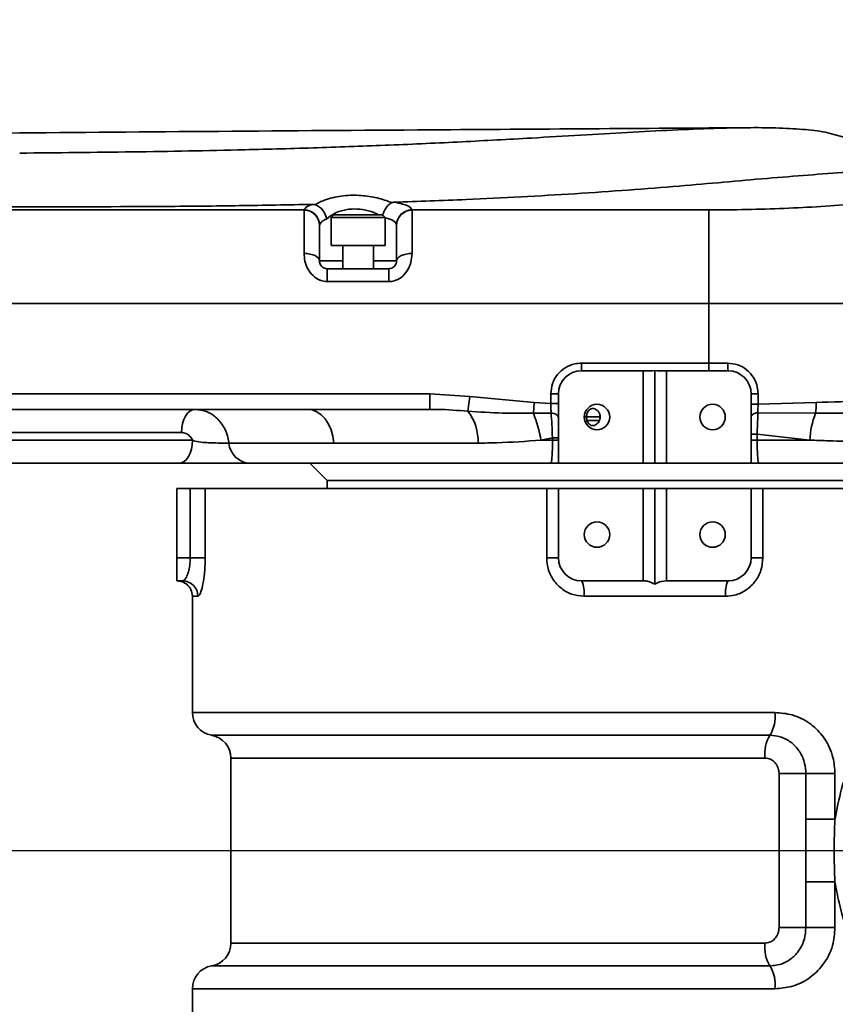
# Model space of a CAD drawing. Header units: millimetres. Extents: x -8713 to 3261, y -18743 to -8704.
# Tile 28 of 154: x -3052 to -2946, y -15414 to -15287. Entities that reach past the tile are written whole.
import ezdxf

# ---------------------------------------------------------------- set-up
doc = ezdxf.new("R2010")
doc.units = ezdxf.units.MM
doc.header["$LTSCALE"] = 10
doc.header["$PDSIZE"] = -1
doc.linetypes.add('CENTER', pattern=[50.8, 31.75, -6.35, 6.35, -6.35])
doc.layers.get('Defpoints').update_dxf_attribs({"true_color": 0x5e5e5e})
doc.layers.add('细实线层', color=7, linetype='Continuous')
doc.dimstyles.new('ISO-25', dxfattribs={"dimscale": 20, "dimtxt": 4, "dimasz": 3.05, "dimexe": 3, "dimexo": 0.625, "dimtad": 1, "dimdec": 0, "dimtxsty": 'Standard', "dimcen": 2.5, "dimclrd": 1, "dimclre": 1, "dimclrt": 4, "dimadec": 1, "dimazin": 2, "dimtfac": 1, "dimtdec": 0, "dimtmove": 0, "dimatfit": 0, "dimfxl": 1, "dimarcsym": 0})

# ---------------------------------------------------------------- blocks, each defined once
blk = doc.blocks.new('*U165')
at = {"color": 0, "linetype": 'CENTER', "transparency": 16777216}
blk.add_line((12.3, 0), (1446, 0), dxfattribs=at)
blk = doc.blocks.new('*D173')
at = {"color": 1, "lineweight": -2, "transparency": 16777216}
blk.add_line((-4272.58, -15394.48), (-2305.07, -14875.62), dxfattribs=at)
at = {"color": 1, "lineweight": 20, "transparency": 16777216}
blk.add_solid([(-2307.66, -14865.79), (-2302.48, -14885.45), (-2246.09, -14860.06)], dxfattribs=at)
at = {"layer": 'Defpoints', "color": 0, "lineweight": 20, "transparency": 16777216}
for p in [(-2246.09, -14860.06), (-4272.58, -15394.48)]:
    blk.add_point(p, dxfattribs=at)
at = {"color": 4, "transparency": 16777216, "insert": (-2602.33, -14899.25), "char_height": 80, "attachment_point": 5, "rotation": 14.7735}
blk.add_mtext('R2096', dxfattribs=at)

msp = doc.modelspace()

# ---------------------------------------------------------------- linework, layer by layer
at = {"layer": '细实线层', "linetype": 'Continuous', "lineweight": 35}
for p, q in [((-3108.88, -15311.36), (-3014.88, -15311.36)), ((-3051.78, -15310.96), (-3057.81, -15310.96)), ((-3000.88, -15311.36), (-2962.38, -15311.36)), ((-3011.03, -15311.98), (-3011.38, -15312.33)), ((-3011.38, -15312.33), (-3011.38, -15315.98)), ((-3011.38, -15312.33), (-3011.38, -15312.33)), ((-3004.38, -15312.33), (-3011.38, -15312.33)), ((-3011.03, -15311.98), (-3004.73, -15311.98)), ((-3004.38, -15312.33), (-3004.73, -15311.98)), ((-3004.38, -15315.98), (-3004.38, -15312.33)), ((-3012.88, -15313.32), (-3012.88, -15313.35)), ((-3002.88, -15313.35), (-3002.88, -15313.32)), ((-3011.38, -15315.98), (-3011.38, -15315.98)), ((-3004.38, -15315.98), (-3011.38, -15315.98)), ((-3009.88, -15315.98), (-3009.88, -15318.98)), ((-3005.88, -15318.98), (-3005.88, -15315.98)), ((-3012.88, -15317.98), (-3009.88, -15317.98)), ((-3005.88, -15317.98), (-3002.88, -15317.98)), ((-3011.88, -15318.98), (-3011.88, -15320.66)), ((-3011.88, -15318.98), (-3003.88, -15318.98)), ((-3003.88, -15318.98), (-3003.88, -15320.66)), ((-3003.88, -15320.66), (-3011.88, -15320.66)), ((-3449.88, -15323.48), (-2962.38, -15323.48)), ((-3310.38, -15323.48), (-2962.38, -15323.48)), ((-2962.38, -15331.23), (-2962.38, -15323.48)), ((-2978.88, -15331.23), (-2978.88, -15332.23)), ((-2978.88, -15331.23), (-2962.38, -15331.23)), ((-2970.88, -15332.23), (-2978.88, -15332.23)), ((-2970.88, -15332.23), (-2970.88, -15344.23)), ((-2970.88, -15332.23), (-2969.69, -15332.23)), ((-2969.38, -15332.2), (-2969.69, -15332.23)), ((-2969.07, -15332.23), (-2969.38, -15332.2)), ((-2969.38, -15332.2), (-2969.38, -15344.23)), ((-2969.07, -15332.23), (-2967.88, -15332.23)), ((-2967.88, -15332.23), (-2967.88, -15344.23)), ((-2959.88, -15332.23), (-2967.88, -15332.23)), ((-2962.38, -15331.23), (-2962.38, -15332.23)), ((-3075.37, -15335.23), (-2998.58, -15335.23)), ((-2998.58, -15337.23), (-2998.58, -15335.23)), ((-2998.58, -15335.23), (-2993.39, -15335.57)), ((-2993.62, -15337.48), (-2993.39, -15335.57)), ((-2993.39, -15335.57), (-2985.04, -15336.34)), ((-2982.88, -15335.23), (-2981.88, -15335.23)), ((-2982.88, -15336.49), (-2982.88, -15335.23)), ((-2981.88, -15335.23), (-2981.88, -15344.23)), ((-2956.88, -15335.23), (-2956.88, -15344.23)), ((-2955.98, -15335.23), (-2956.88, -15335.23)), ((-2955.98, -15335.23), (-2955.98, -15336.58)), ((-2998.58, -15337.23), (-3073.53, -15337.23)), ((-2985.14, -15337.74), (-2985.04, -15336.34)), ((-2985.04, -15336.34), (-2982.88, -15336.49)), ((-2982.88, -15336.49), (-2981.88, -15336.49)), ((-2955.98, -15336.58), (-2956.88, -15336.58)), ((-2955.98, -15336.58), (-2948.44, -15336.33)), ((-2982.84, -15337.71), (-2985.14, -15337.74)), ((-2978.49, -15338.19), (-2976.44, -15338.19)), ((-2948.53, -15337.73), (-2955.99, -15337.67)), ((-2976.56, -15338.68), (-2978.16, -15338.68)), ((-3030.8, -15340.23), (-3061.94, -15340.23)), ((-2982.66, -15340.91), (-2984.15, -15341.23)), ((-2982.66, -15340.91), (-2981.88, -15340.91)), ((-2982.66, -15341.23), (-2982.66, -15340.91)), ((-2956.1, -15340.46), (-2956.88, -15340.46)), ((-2949.27, -15341.23), (-2956.1, -15340.46)), ((-2956.1, -15340.46), (-2956.1, -15341.23)), ((-3080.06, -15341.23), (-3029.36, -15341.23)), ((-3011.02, -15341.61), (-3024.65, -15341.61)), ((-2992.32, -15341.61), (-3011.02, -15341.61)), ((-2984.15, -15341.23), (-2982.66, -15341.23)), ((-2982.66, -15341.23), (-2981.88, -15341.23)), ((-2956.1, -15341.23), (-2956.88, -15341.23)), ((-2956.1, -15341.23), (-2949.27, -15341.23)), ((-3031.13, -15344.23), (-3081.83, -15344.23)), ((-2982.88, -15344.23), (-3021.9, -15344.23)), ((-3014.13, -15344.23), (-3011.88, -15346.48)), ((-2970.88, -15344.23), (-2981.88, -15344.23)), ((-2970.88, -15344.23), (-2969.38, -15344.23)), ((-2969.38, -15344.23), (-2967.88, -15344.23)), ((-2956.88, -15344.23), (-2967.88, -15344.23)), ((-2912.38, -15344.23), (-2955.88, -15344.23)), ((-3031.38, -15356.48), (-3031.38, -15347.48)), ((-3029.66, -15347.48), (-3031.38, -15347.48)), ((-3029.66, -15356.48), (-3029.66, -15347.48)), ((-3029.66, -15347.48), (-3027.71, -15347.48)), ((-3027.71, -15347.48), (-3027.71, -15356.48)), ((-2983.41, -15347.48), (-3027.71, -15347.48)), ((-3011.88, -15346.48), (-3011.88, -15347.48)), ((-2926.88, -15346.48), (-3011.88, -15346.48)), ((-2983.41, -15356.48), (-2983.41, -15347.48)), ((-2983.41, -15347.48), (-2981.88, -15347.48)), ((-2981.88, -15347.48), (-2981.88, -15356.48)), ((-2970.88, -15347.48), (-2981.88, -15347.48)), ((-2970.88, -15359.48), (-2970.88, -15347.48)), ((-2969.38, -15347.48), (-2970.88, -15347.48)), ((-2969.38, -15359.93), (-2969.38, -15347.48)), ((-2967.88, -15347.48), (-2969.38, -15347.48)), ((-2956.88, -15347.48), (-2967.88, -15347.48)), ((-2967.88, -15359.48), (-2967.88, -15347.48)), ((-2956.88, -15356.48), (-2956.88, -15347.48)), ((-2956.88, -15347.48), (-2955.35, -15347.48)), ((-2955.35, -15347.48), (-2955.35, -15356.48)), ((-2920.24, -15347.48), (-2955.35, -15347.48)), ((-3031.38, -15356.48), (-3029.66, -15356.48)), ((-3031.38, -15359.48), (-3031.38, -15356.48)), ((-3027.71, -15356.48), (-3029.66, -15356.48)), ((-2981.88, -15356.48), (-2983.41, -15356.48)), ((-2956.88, -15356.48), (-2955.35, -15356.48)), ((-3030.65, -15359.48), (-3031.38, -15359.48)), ((-2978.88, -15359.48), (-2970.88, -15359.48)), ((-2970.88, -15359.48), (-2970.86, -15359.48)), ((-2967.9, -15359.48), (-2967.88, -15359.48)), ((-2967.88, -15359.48), (-2959.88, -15359.48)), ((-3029.38, -15361.48), (-3029.38, -15376.56)), ((-3028.67, -15361.48), (-3029.38, -15361.48)), ((-2960.18, -15361.48), (-2978.57, -15361.48)), ((-3029.38, -15376.56), (-2953.79, -15376.56)), ((-2954.44, -15379.52), (-3026.88, -15379.52)), ((-3024.38, -15382.48), (-3024.38, -15406.48)), ((-2955.09, -15382.48), (-3024.38, -15382.48)), ((-2953.26, -15384.48), (-2949.78, -15384.48)), ((-2953.26, -15404.48), (-2953.26, -15384.48)), ((-2949.78, -15384.48), (-2946, -15384.48)), ((-2949.78, -15390.42), (-2949.78, -15384.48)), ((-2946, -15384.48), (-2946, -15390.42)), ((-2949.78, -15390.42), (-2946, -15390.42)), ((-2949.78, -15404.48), (-2949.78, -15398.54)), ((-2949.78, -15398.54), (-2946, -15398.54)), ((-2946, -15398.54), (-2946, -15404.48)), ((-2953.26, -15404.48), (-2949.78, -15404.48)), ((-2949.78, -15404.48), (-2946, -15404.48)), ((-3024.38, -15406.48), (-2955.09, -15406.48)), ((-3026.88, -15409.44), (-2954.44, -15409.44)), ((-3029.38, -15412.4), (-3029.38, -15422.98)), ((-2953.79, -15412.4), (-3029.38, -15412.4))]:
    msp.add_line(p, q, dxfattribs=at)
at = {"layer": '细实线层', "linetype": 'Continuous', "lineweight": 35, "flags": 128}
for points in [[(-3014.88, -15317), (-3014.49, -15317.02), (-3014.12, -15317.08), (-3013.77, -15317.17), (-3013.47, -15317.29), (-3013.22, -15317.44), (-3013.03, -15317.61), (-3012.92, -15317.79), (-3012.88, -15317.98)], [(-3002.88, -15317.98), (-3002.84, -15317.79), (-3002.73, -15317.61), (-3002.54, -15317.44), (-3002.3, -15317.29), (-3001.99, -15317.17), (-3001.65, -15317.08), (-3001.27, -15317.02), (-3000.88, -15317)], [(-3029.04, -15337.23), (-3029.38, -15337.29), (-3029.71, -15337.46), (-3030.02, -15337.74), (-3030.28, -15338.11), (-3030.5, -15338.56), (-3030.67, -15339.08), (-3030.77, -15339.65), (-3030.8, -15340.23)], [(-3011.02, -15341.61), (-3011.15, -15340.72), (-3011.39, -15339.89), (-3011.74, -15339.14), (-3012.17, -15338.48), (-3012.67, -15337.95), (-3013.23, -15337.55), (-3013.84, -15337.31), (-3014.46, -15337.23)], [(-2982.84, -15337.71), (-2982.65, -15337.73), (-2982.47, -15337.76), (-2982.3, -15337.82), (-2982.16, -15337.9), (-2982.04, -15337.99), (-2981.95, -15338.09), (-2981.9, -15338.2), (-2981.88, -15338.32)], [(-2955.99, -15337.67), (-2956.17, -15337.69), (-2956.33, -15337.73), (-2956.49, -15337.79), (-2956.62, -15337.85), (-2956.73, -15337.93), (-2956.81, -15338.02), (-2956.86, -15338.12), (-2956.88, -15338.22)], [(-3029.36, -15341.23), (-3029.4, -15341.82), (-3029.5, -15342.38), (-3029.66, -15342.9), (-3029.88, -15343.35), (-3030.15, -15343.73), (-3030.45, -15344), (-3030.78, -15344.17), (-3031.13, -15344.23)]]:
    msp.add_lwpolyline(points, dxfattribs=at)
at = {"layer": '细实线层', "linetype": 'Continuous', "lineweight": 35}
for centre in [(-2976.88, -15338.23), (-2961.88, -15338.23), (-2976.88, -15353.48), (-2961.88, -15353.48)]:
    msp.add_circle(centre, 1.65, dxfattribs=at)
for centre, radius, start, end in [((-3014.87, -15313.35), 1.99, 0.9105, 90.2875), ((-3014.86, -15313.37), 1.98, 0.6208, 90.6076), ((-3000.89, -15313.35), 1.99, 89.7125, 179.0895), ((-3000.9, -15313.37), 1.98, 89.3924, 179.3792), ((-2978.88, -15335.23), 3, 90, 180), ((-2953.78, -15331.48), 6.14, 177.6719, 187.0155), ((-2959.88, -15335.23), 3, 0, 90), ((-2954.99, -15336.61), 6.56, 350.166, 2.4314), ((-2998.63, -15341.33), 6.32, 357.5118, 37.5849), ((-3000.48, -15343.97), 16.56, 9.5245, 22.1013), ((-2937.25, -15341.95), 12.04, 159.4999, 176.5839), ((-3021.8, -15341.38), 2.85, 184.5711, 267.9452), ((-2978.88, -15356.48), 3, 180, 270), ((-2959.88, -15356.48), 3, 270, 0), ((-3030.66, -15361.47), 1.99, 359.6617, 89.6577), ((-3031.38, -15361.48), 2, 0, 50.9812), ((-2982.06, -15360.99), 3.53, 352.0426, 25.3803), ((-2956.69, -15360.99), 3.53, 154.6197, 187.9574), ((-3026.38, -15376.56), 3, 180, 260.4059), ((-2958.37, -15377.11), 4.61, 328.4463, 6.7914), ((-3027.38, -15382.48), 3, 0, 80.4059), ((-2950.51, -15381.94), 4.61, 148.4463, 186.7914), ((-3027.38, -15406.48), 3, 279.5941, 0), ((-2950.51, -15407.03), 4.61, 173.2086, 211.5537), ((-3026.38, -15412.4), 3, 99.5941, 180), ((-2958.37, -15411.85), 4.61, 353.2086, 31.5537)]:
    msp.add_arc(centre, radius, start, end, dxfattribs=at)
for points, knots in [([(-2957.22, -15300.69), (-2970.96, -15300.78), (-3003.06, -15300.99), (-3053.09, -15301.36), (-3106.9, -15301.84), (-3159.44, -15302.41), (-3210.72, -15303.07), (-3260.73, -15303.82), (-3309.48, -15304.62), (-3356.95, -15305.37), (-3403.17, -15305.99), (-3433.55, -15306.1), (-3448.54, -15306.15)], [0, 0, 0, 0, 0.0838783, 0.195973, 0.3054919, 0.4124358, 0.5168053, 0.6186004, 0.7178201, 0.8144618, 0.9085222, 1, 1, 1, 1]), ([(-2985.4, -15302.03), (-2983.25, -15301.91), (-2978.94, -15301.66), (-2972.81, -15301.3), (-2967.01, -15300.99), (-2961.85, -15300.77), (-2957.39, -15300.67), (-2953.53, -15300.69), (-2950.16, -15300.89), (-2948.13, -15301.1), (-2947.26, -15301.27), (-2947.25, -15301.28)], [0, 0, 0, 0, 0.128215, 0.256412, 0.389002, 0.521578, 0.638982, 0.756394, 0.877457, 0.99854, 1, 1, 1, 1]), ([(-2928.86, -15306.13), (-2931.58, -15305.41), (-2937.72, -15303.79), (-2943.85, -15302.17), (-2947.25, -15301.27)], [0, 0, 0, 0, 0.444732, 1, 1, 1, 1]), ([(-3051.79, -15303.98), (-3046.92, -15303.94), (-3037.17, -15303.85), (-3024.25, -15303.61), (-3013.11, -15303.3), (-3003.67, -15302.96), (-2994.33, -15302.53), (-2988.38, -15302.2), (-2985.4, -15302.03)], [0, 0, 0, 0, 0.214533, 0.429644, 0.570196, 0.710697, 0.855381, 1, 1, 1, 1]), ([(-2962.38, -15311.36), (-2960.73, -15311.35), (-2957.45, -15311.33), (-2952.57, -15311.17), (-2947.79, -15310.93), (-2942.65, -15310.56), (-2937.26, -15310.05), (-2931.83, -15309.41), (-2926.92, -15308.73), (-2922.62, -15308.05), (-2918.98, -15307.42), (-2916.11, -15306.88), (-2913.97, -15306.46), (-2913.23, -15306.31), (-2912.86, -15306.23)], [0, 0, 0, 0, 0.068524, 0.137048, 0.205573, 0.274098, 0.365436, 0.456778, 0.548119, 0.639461, 0.730803, 0.822142, 0.911071, 1, 1, 1, 1]), ([(-2960.46, -15307.76), (-2958.56, -15307.59), (-2954.75, -15307.26), (-2949.41, -15306.82), (-2944.37, -15306.46), (-2939.69, -15306.22), (-2936.58, -15306.11), (-2935.17, -15306.14), (-2935.04, -15306.14)], [0, 0, 0, 0, 0.191845, 0.3836735, 0.5794138, 0.7751461, 0.9805485, 1, 1, 1, 1]), ([(-3003.19, -15310.36), (-3000.06, -15310.25), (-2994.52, -15310.05), (-2986.7, -15309.67), (-2979.65, -15309.26), (-2972.78, -15308.78), (-2966.29, -15308.28), (-2962.36, -15307.93), (-2960.46, -15307.76)], [0, 0, 0, 0, 0.205032, 0.364105, 0.523141, 0.686073, 0.848955, 1, 1, 1, 1]), ([(-3013.42, -15310.69), (-3013.39, -15310.67), (-3012.98, -15310.4), (-3011.91, -15309.9), (-3010.19, -15309.53), (-3008.27, -15309.42), (-3006.39, -15309.55), (-3004.75, -15309.95), (-3003.86, -15310.28), (-3003.58, -15310.4), (-3003.54, -15310.42)], [0, 0, 0, 0, 0.01428, 0.191251, 0.412289, 0.519749, 0.710035, 0.899689, 0.986529, 1, 1, 1, 1]), ([(-3003.54, -15310.42), (-3003.68, -15310.51), (-3003.98, -15310.69), (-3004.35, -15311.2), (-3004.59, -15311.7), (-3004.67, -15312.03), (-3004.69, -15312.13)], [0, 0, 0, 0, 0.28636, 0.572677, 0.860238, 1, 1, 1, 1]), ([(-3003.54, -15310.42), (-3003.49, -15310.4), (-3003.39, -15310.37), (-3003.26, -15310.36), (-3003.19, -15310.36)], [0, 0, 0, 0, 0.484992, 1, 1, 1, 1]), ([(-3003.19, -15310.36), (-3002.94, -15310.4), (-3002.12, -15310.56), (-3001.15, -15310.89), (-3000.97, -15311.2), (-3000.88, -15311.36)], [0, 0, 0, 0, 0.183086, 0.605037, 1, 1, 1, 1]), ([(-3051.78, -15310.96), (-3045.45, -15310.95), (-3035.95, -15310.94), (-3023.29, -15310.82), (-3016.97, -15310.7), (-3013.82, -15310.64)], [0, 0, 0, 0, 0.49935, 0.749691, 1, 1, 1, 1]), ([(-3014.88, -15311.36), (-3014.79, -15311.19), (-3014.65, -15310.93), (-3014.04, -15310.72), (-3013.82, -15310.64)], [0, 0, 0, 0, 0.63739, 1, 1, 1, 1]), ([(-3014.88, -15311.39), (-3014.88, -15311.38), (-3014.88, -15311.37), (-3014.88, -15311.36), (-3014.88, -15311.36)], [0, 0, 0, 0, 0.999631, 1, 1, 1, 1]), ([(-3014.88, -15317), (-3014.88, -15315.96), (-3014.88, -15314.39), (-3014.88, -15312.88), (-3014.88, -15311.92), (-3014.88, -15311.58), (-3014.88, -15311.39)], [0, 0, 0, 0, 0.368758, 0.554688, 0.747007, 1, 1, 1, 1]), ([(-3013.82, -15310.64), (-3013.75, -15310.64), (-3013.63, -15310.64), (-3013.49, -15310.66), (-3013.43, -15310.68), (-3013.42, -15310.69)], [0, 0, 0, 0, 0.48293, 0.88561, 1, 1, 1, 1]), ([(-3013.42, -15310.69), (-3013.24, -15310.77), (-3012.87, -15310.94), (-3012.41, -15311.43), (-3012.11, -15311.98), (-3012, -15312.37), (-3011.97, -15312.54), (-3011.97, -15312.54)], [0, 0, 0, 0, 0.262936, 0.525835, 0.789815, 0.993357, 1, 1, 1, 1]), ([(-3005.27, -15311.98), (-3005.34, -15311.94), (-3005.81, -15311.67), (-3006.88, -15311.34), (-3008.22, -15311.2), (-3009.54, -15311.3), (-3010.34, -15311.53), (-3011.26, -15311.95), (-3011.63, -15312.26), (-3011.97, -15312.54)], [0, 0, 0, 0, 0.038729, 0.237738, 0.433201, 0.543343, 0.751457, 0.773646, 1, 1, 1, 1]), ([(-3000.88, -15311.36), (-3000.88, -15311.36), (-3000.88, -15311.37), (-3000.88, -15311.38), (-3000.88, -15311.39)], [0, 0, 0, 0, 0.000369, 1, 1, 1, 1]), ([(-3000.88, -15311.39), (-3000.88, -15311.57), (-3000.88, -15311.92), (-3000.88, -15313.21), (-3000.88, -15315.03), (-3000.88, -15316.55), (-3000.88, -15317)], [0, 0, 0, 0, 0.233271, 0.473884, 0.842985, 1, 1, 1, 1]), ([(-2962.38, -15311.36), (-2962.38, -15311.51), (-2962.38, -15311.81), (-2962.38, -15312.67), (-2962.38, -15313.92), (-2962.38, -15315.48), (-2962.38, -15317.3), (-2962.38, -15319.29), (-2962.38, -15321.38), (-2962.38, -15322.78), (-2962.38, -15323.48)], [0, 0, 0, 0, 0.125828, 0.25151, 0.377186, 0.50289, 0.628602, 0.754298, 0.877089, 1, 1, 1, 1]), ([(-3011.97, -15312.54), (-3012.19, -15312.64), (-3012.71, -15312.87), (-3012.82, -15313.15), (-3012.88, -15313.32)], [0, 0, 0, 0, 0.419476, 1, 1, 1, 1]), ([(-3002.88, -15313.32), (-3002.95, -15313.16), (-3003.08, -15312.85), (-3003.71, -15312.54), (-3004.26, -15312.4), (-3004.38, -15312.37)], [0, 0, 0, 0, 0.419418, 0.865984, 1, 1, 1, 1]), ([(-3012.88, -15313.35), (-3012.88, -15313.51), (-3012.88, -15313.91), (-3012.88, -15315.4), (-3012.88, -15317.12), (-3012.88, -15317.98)], [0, 0, 0, 0, 0.267291, 0.634228, 1, 1, 1, 1]), ([(-3002.88, -15317.98), (-3002.88, -15317.61), (-3002.88, -15316.36), (-3002.88, -15314.86), (-3002.88, -15313.79), (-3002.88, -15313.5), (-3002.88, -15313.35)], [0, 0, 0, 0, 0.155821, 0.518752, 0.753972, 1, 1, 1, 1]), ([(-3011.88, -15320.66), (-3012.17, -15320.63), (-3012.51, -15320.6), (-3013.14, -15320.35), (-3013.79, -15319.91), (-3014.44, -15319.02), (-3014.82, -15318), (-3014.86, -15317.33), (-3014.88, -15317)], [0, 0, 0, 0, 0.158624, 0.183747, 0.37604, 0.580707, 0.795252, 1, 1, 1, 1]), ([(-3012.88, -15317.98), (-3012.88, -15318.07), (-3012.87, -15318.24), (-3012.75, -15318.52), (-3012.52, -15318.77), (-3012.22, -15318.95), (-3011.99, -15318.97), (-3011.88, -15318.98)], [0, 0, 0, 0, 0.247236, 0.471409, 0.661307, 0.833608, 1, 1, 1, 1]), ([(-3000.88, -15317), (-3000.91, -15317.4), (-3000.97, -15318.18), (-3001.47, -15319.29), (-3002.24, -15320.14), (-3003.09, -15320.59), (-3003.66, -15320.64), (-3003.88, -15320.66)], [0, 0, 0, 0, 0.2447, 0.48373, 0.689156, 0.875746, 1, 1, 1, 1]), ([(-3003.88, -15318.98), (-3003.81, -15318.98), (-3003.62, -15318.96), (-3003.34, -15318.84), (-3003.18, -15318.7), (-3003.03, -15318.52), (-3002.9, -15318.28), (-3002.89, -15318.09), (-3002.88, -15317.98)], [0, 0, 0, 0, 0.112914, 0.280459, 0.449971, 0.467403, 0.708543, 1, 1, 1, 1]), ([(-2962.38, -15323.48), (-2959.9, -15323.48), (-2954.93, -15323.48), (-2947.83, -15323.48), (-2941.16, -15323.48), (-2934.98, -15323.48), (-2929.15, -15323.48), (-2923.73, -15323.48), (-2918.83, -15323.48), (-2914.95, -15323.48), (-2913, -15323.48), (-2912.26, -15323.48)], [0, 0, 0, 0, 0.1252434, 0.2504874, 0.3638568, 0.4775884, 0.590959, 0.7043309, 0.8180647, 0.9314372, 1, 1, 1, 1]), ([(-2962.38, -15323.48), (-2959.76, -15323.48), (-2954.53, -15323.48), (-2946.81, -15323.48), (-2939.36, -15323.48), (-2932.3, -15323.48), (-2925.76, -15323.48), (-2919.84, -15323.48), (-2914.65, -15323.48), (-2910.27, -15323.48), (-2906.83, -15323.48), (-2904.59, -15323.48), (-2903.89, -15323.48), (-2903.66, -15323.48)], [0, 0, 0, 0, 0.0953, 0.190256, 0.285833, 0.380782, 0.47602, 0.571421, 0.666323, 0.761749, 0.856899, 0.95202, 1, 1, 1, 1]), ([(-2982.88, -15335.23), (-2982.83, -15334.78), (-2982.74, -15333.88), (-2982.06, -15332.68), (-2981.04, -15331.78), (-2979.92, -15331.3), (-2979.17, -15331.25), (-2978.88, -15331.23)], [0, 0, 0, 0, 0.214694, 0.429388, 0.644082, 0.858775, 1, 1, 1, 1]), ([(-2962.38, -15331.23), (-2961.71, -15331.23), (-2960.89, -15331.23), (-2960.07, -15331.23), (-2959.92, -15331.23)], [0, 0, 0, 0, 0.813233, 1, 1, 1, 1]), ([(-2959.92, -15331.23), (-2959.48, -15331.28), (-2958.59, -15331.36), (-2957.41, -15332.06), (-2956.52, -15333.07), (-2956.05, -15334.2), (-2956, -15334.94), (-2955.98, -15335.23)], [0, 0, 0, 0, 0.213166, 0.427052, 0.642506, 0.858818, 1, 1, 1, 1]), ([(-2948.44, -15336.33), (-2946.34, -15336.27), (-2942.12, -15336.14), (-2935.49, -15335.94), (-2928.55, -15335.73), (-2924.16, -15335.59), (-2921.93, -15335.52)], [0, 0, 0, 0, 0.2149376, 0.4324609, 0.713303, 1, 1, 1, 1]), ([(-3029.04, -15337.23), (-3028.53, -15337.29), (-3027.51, -15337.4), (-3026.17, -15338.3), (-3025.16, -15339.62), (-3024.75, -15340.82), (-3024.66, -15341.49), (-3024.65, -15341.61)], [0, 0, 0, 0, 0.238648, 0.478353, 0.716976, 0.951234, 1, 1, 1, 1]), ([(-2993.62, -15337.48), (-2994.95, -15337.37), (-2996.6, -15337.24), (-2998.25, -15337.23), (-2998.58, -15337.23)], [0, 0, 0, 0, 0.800722, 1, 1, 1, 1]), ([(-2982.84, -15337.71), (-2982.84, -15337.52), (-2982.86, -15337.15), (-2982.87, -15336.71), (-2982.88, -15336.49)], [0, 0, 0, 0, 0.498958, 1, 1, 1, 1]), ([(-2978.01, -15339.02), (-2977.95, -15339.09), (-2977.84, -15339.22), (-2977.62, -15339.33), (-2977.4, -15339.36), (-2977.16, -15339.31), (-2976.88, -15339.15), (-2976.64, -15338.86), (-2976.49, -15338.53), (-2976.45, -15338.22), (-2976.49, -15337.91), (-2976.64, -15337.6), (-2976.87, -15337.33), (-2977.13, -15337.16), (-2977.39, -15337.09), (-2977.63, -15337.13), (-2977.85, -15337.25), (-2978.06, -15337.47), (-2978.22, -15337.84), (-2978.27, -15338.31), (-2978.19, -15338.73), (-2978.06, -15338.95), (-2978.01, -15339.02)], [0, 0, 0, 0, 0.042614, 0.077762, 0.113009, 0.146593, 0.197992, 0.271444, 0.329547, 0.371794, 0.414123, 0.474652, 0.538288, 0.588775, 0.62745, 0.666384, 0.700102, 0.744481, 0.805353, 0.882631, 0.960406, 1, 1, 1, 1]), ([(-2955.98, -15336.58), (-2955.99, -15336.78), (-2955.99, -15337.17), (-2955.99, -15337.51), (-2955.99, -15337.67)], [0, 0, 0, 0, 0.50028, 1, 1, 1, 1]), ([(-2985.14, -15337.74), (-2986.47, -15337.74), (-2989.3, -15337.75), (-2992.12, -15337.57), (-2993.62, -15337.48)], [0, 0, 0, 0, 0.468621, 1, 1, 1, 1]), ([(-2982.66, -15340.91), (-2982.68, -15340.33), (-2982.73, -15339.17), (-2982.8, -15338.2), (-2982.84, -15337.71)], [0, 0, 0, 0, 0.502984, 1, 1, 1, 1]), ([(-2955.99, -15337.67), (-2956.01, -15338.18), (-2956.06, -15339.06), (-2956.09, -15340.05), (-2956.1, -15340.46)], [0, 0, 0, 0, 0.5817, 1, 1, 1, 1]), ([(-2922.86, -15337.44), (-2924.09, -15337.47), (-2926.57, -15337.53), (-2930.58, -15337.6), (-2934.77, -15337.66), (-2939.15, -15337.71), (-2943.73, -15337.74), (-2946.93, -15337.73), (-2948.53, -15337.73)], [0, 0, 0, 0, 0.167902, 0.336985, 0.500476, 0.663967, 0.831985, 1, 1, 1, 1]), ([(-3029.36, -15341.23), (-3029.37, -15341.22), (-3029.47, -15341.02), (-3029.73, -15340.66), (-3030.23, -15340.3), (-3030.61, -15340.25), (-3030.8, -15340.23)], [0, 0, 0, 0, 0.010691, 0.337971, 0.669047, 1, 1, 1, 1]), ([(-3029.36, -15341.23), (-3029.25, -15341.28), (-3028.85, -15341.43), (-3028.06, -15341.52), (-3027.01, -15341.58), (-3026.03, -15341.6), (-3025.17, -15341.61), (-3024.83, -15341.61), (-3024.65, -15341.61)], [0, 0, 0, 0, 0.078942, 0.269328, 0.449572, 0.62783, 0.805592, 1, 1, 1, 1]), ([(-2984.15, -15341.23), (-2986.07, -15341.37), (-2988.84, -15341.57), (-2991.51, -15341.6), (-2992.32, -15341.61)], [0, 0, 0, 0, 0.696323, 1, 1, 1, 1]), ([(-2982.88, -15344.23), (-2982.86, -15344.21), (-2982.81, -15344.17), (-2982.75, -15343.79), (-2982.7, -15343.11), (-2982.66, -15342.23), (-2982.66, -15341.56), (-2982.66, -15341.23)], [0, 0, 0, 0, 0.1614544, 0.377752, 0.5876918, 0.7941931, 1, 1, 1, 1]), ([(-2956.1, -15341.23), (-2956.1, -15341.56), (-2956.09, -15342.23), (-2956.06, -15343.11), (-2956, -15343.79), (-2955.94, -15344.17), (-2955.9, -15344.21), (-2955.88, -15344.23)], [0, 0, 0, 0, 0.205807, 0.412308, 0.622248, 0.838546, 1, 1, 1, 1]), ([(-2925.45, -15341.61), (-2927.36, -15341.6), (-2931.39, -15341.59), (-2937.34, -15341.53), (-2942.62, -15341.42), (-2946.2, -15341.33), (-2948.45, -15341.26), (-2949.27, -15341.23)], [0, 0, 0, 0, 0.281135, 0.591145, 0.749839, 0.908531, 1, 1, 1, 1]), ([(-3021.9, -15344.23), (-3022.26, -15344.23), (-3022.95, -15344.23), (-3024.68, -15344.23), (-3026.62, -15344.23), (-3028.66, -15344.23), (-3030.17, -15344.23), (-3030.93, -15344.23), (-3031.13, -15344.23)], [0, 0, 0, 0, 0.199922, 0.382643, 0.565459, 0.748746, 0.933528, 1, 1, 1, 1]), ([(-2981.88, -15344.23), (-2981.91, -15344.23), (-2982.03, -15344.23), (-2982.55, -15344.23), (-2982.88, -15344.23), (-2982.88, -15344.23)], [0, 0, 0, 0, 0.3165814, 0.9961052, 1, 1, 1, 1]), ([(-2955.88, -15344.23), (-2955.88, -15344.23), (-2956.2, -15344.23), (-2956.73, -15344.23), (-2956.84, -15344.23), (-2956.88, -15344.23)], [0, 0, 0, 0, 0.003895, 0.683419, 1, 1, 1, 1]), ([(-2946, -15390.42), (-2945.75, -15389.1), (-2945.24, -15386.45), (-2943.74, -15382.19), (-2941.67, -15377.69), (-2938.66, -15372.4), (-2935.04, -15366.8), (-2930.87, -15361.01), (-2926.95, -15355.88), (-2923.37, -15351.34), (-2921.28, -15348.77), (-2920.24, -15347.48)], [0, 0, 0, 0, 0.072833, 0.145748, 0.245334, 0.345017, 0.485093, 0.625509, 0.765617, 0.882824, 1, 1, 1, 1]), ([(-3030.65, -15359.48), (-3030.58, -15359.46), (-3030.42, -15359.42), (-3030.16, -15359.04), (-3029.89, -15358.36), (-3029.7, -15357.48), (-3029.67, -15356.81), (-3029.66, -15356.48)], [0, 0, 0, 0, 0.155291, 0.3740138, 0.5867182, 0.7942279, 1, 1, 1, 1]), ([(-3027.71, -15356.48), (-3027.73, -15357.03), (-3027.75, -15358.13), (-3027.94, -15359.6), (-3028.19, -15360.74), (-3028.46, -15361.38), (-3028.61, -15361.45), (-3028.67, -15361.48)], [0, 0, 0, 0, 0.2120208, 0.4225356, 0.6339249, 0.8482165, 1, 1, 1, 1]), ([(-2978.57, -15361.48), (-2979.12, -15361.42), (-2980.23, -15361.31), (-2981.69, -15360.42), (-2982.79, -15359.12), (-2983.34, -15357.72), (-2983.39, -15356.82), (-2983.41, -15356.48)], [0, 0, 0, 0, 0.2152198, 0.4319021, 0.6511953, 0.8693019, 1, 1, 1, 1]), ([(-2955.35, -15356.48), (-2955.4, -15357.03), (-2955.5, -15358.13), (-2956.3, -15359.6), (-2957.49, -15360.74), (-2958.86, -15361.38), (-2959.8, -15361.45), (-2960.18, -15361.48)], [0, 0, 0, 0, 0.2120208, 0.4225356, 0.6339249, 0.8482165, 1, 1, 1, 1]), ([(-3031.36, -15359.48), (-3031.04, -15359.52), (-3030.6, -15359.57), (-3030.22, -15359.86), (-3030.12, -15359.93)], [0, 0, 0, 0, 0.750832, 1, 1, 1, 1]), ([(-2969.38, -15359.93), (-2969.69, -15359.76), (-2970.17, -15359.51), (-2970.68, -15359.49), (-2970.86, -15359.48)], [0, 0, 0, 0, 0.65036, 1, 1, 1, 1]), ([(-2967.9, -15359.48), (-2968.29, -15359.52), (-2968.8, -15359.57), (-2969.26, -15359.86), (-2969.38, -15359.93)], [0, 0, 0, 0, 0.750832, 1, 1, 1, 1]), ([(-2953.79, -15376.56), (-2953.04, -15376.63), (-2951.43, -15376.76), (-2949.8, -15377.59), (-2948.39, -15378.67), (-2947.18, -15380.02), (-2946.17, -15382.19), (-2946.05, -15383.78), (-2946, -15384.48)], [0, 0, 0, 0, 0.1840985, 0.3970692, 0.4399906, 0.6242262, 0.8350868, 1, 1, 1, 1]), ([(-2949.78, -15384.48), (-2949.81, -15384.04), (-2949.88, -15383.05), (-2950.48, -15381.7), (-2951.21, -15380.84), (-2952.05, -15380.16), (-2953.03, -15379.64), (-2954, -15379.56), (-2954.44, -15379.52)], [0, 0, 0, 0, 0.169106, 0.383476, 0.568001, 0.610607, 0.820215, 1, 1, 1, 1]), ([(-2953.26, -15384.48), (-2953.28, -15384.26), (-2953.32, -15383.81), (-2953.63, -15383.21), (-2954.09, -15382.76), (-2954.61, -15382.52), (-2954.95, -15382.49), (-2955.09, -15382.48)], [0, 0, 0, 0, 0.219495, 0.436682, 0.650289, 0.86074, 1, 1, 1, 1]), ([(-2934.38, -15422.98), (-2935.56, -15421.24), (-2937.93, -15417.75), (-2941.1, -15412.36), (-2943.74, -15406.88), (-2945.33, -15402.3), (-2945.84, -15399.44), (-2946, -15398.54)], [0, 0, 0, 0, 0.239923, 0.481719, 0.689986, 0.902025, 1, 1, 1, 1]), ([(-2955.09, -15406.48), (-2954.88, -15406.46), (-2954.47, -15406.41), (-2953.92, -15406.06), (-2953.51, -15405.56), (-2953.3, -15405), (-2953.27, -15404.63), (-2953.26, -15404.48)], [0, 0, 0, 0, 0.2099279, 0.4222869, 0.6378556, 0.8563151, 1, 1, 1, 1]), ([(-2954.44, -15409.44), (-2954.01, -15409.4), (-2953.04, -15409.32), (-2951.75, -15408.65), (-2950.62, -15407.51), (-2949.9, -15406.07), (-2949.82, -15404.97), (-2949.78, -15404.48)], [0, 0, 0, 0, 0.173949, 0.388055, 0.572685, 0.811946, 1, 1, 1, 1]), ([(-2946, -15404.48), (-2946.06, -15405.26), (-2946.21, -15407.03), (-2947.42, -15409.32), (-2949.3, -15411.14), (-2951.46, -15412.21), (-2953.07, -15412.34), (-2953.79, -15412.4)], [0, 0, 0, 0, 0.183437, 0.419278, 0.604272, 0.821864, 1, 1, 1, 1])]:
    msp.add_open_spline(points, degree=3, knots=knots, dxfattribs=at)
for points in [[(-2949.78, -15398.54), (-2949.78, -15397.19), (-2949.77, -15394.48), (-2949.78, -15391.77), (-2949.78, -15390.42)], [(-2946, -15390.42), (-2946.06, -15391.77), (-2946.18, -15394.48), (-2946.06, -15397.19), (-2946, -15398.54)]]:
    msp.add_open_spline(points, degree=3, dxfattribs=at)

# ---------------------------------------------------------------- block references
at = {"color": 4, "linetype": 'CENTER'}
msp.add_blockref('*U165', (-4272.58, -15394.48), dxfattribs=at)

# ---------------------------------------------------------------- dimensions: what is measured, and where the dimension line sits
dim = msp.add_radius_dim(center=(-4272.58, -15394.48), mpoint=(-2246.09, -14860.06), dimstyle='ISO-25')
dim.commit()
dim.dimension.update_dxf_attribs({"geometry": '*D173', "text_midpoint": (-2588.83, -14950.45), "dimtype": 164})

doc.saveas('drawing.dxf')
